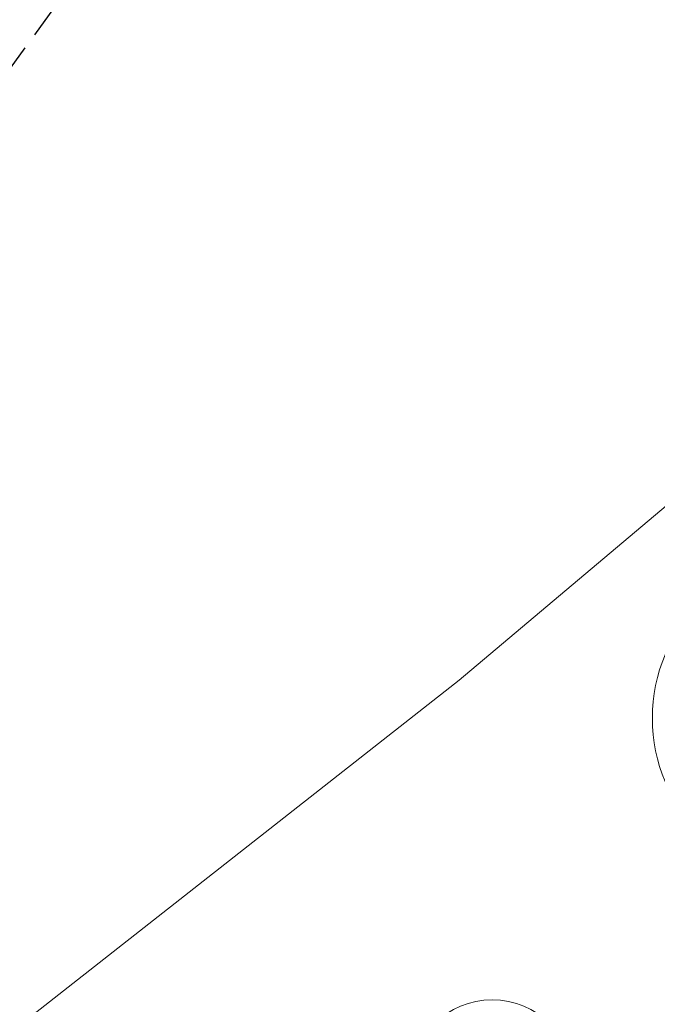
# Model space of a CAD drawing. Header units: metres. Extents: x 6540907 to 6541833, y 5893434 to 5894895.
# Tile 75 of 256: x 6540948 to 6540960, y 5894145 to 5894163. Entities that reach past the tile are written whole.
import ezdxf

# ---------------------------------------------------------------- set-up
doc = ezdxf.new("R2010")
doc.units = ezdxf.units.M
doc.header["$MEASUREMENT"] = 0
doc.linetypes.add('2', pattern=[0.9, 0.6, -0.3])
for name, color, linetype, lineweight in [('woda stojąca', 251, 'CONTINUOUS', 9), ('z_i_drzewa_liściste_korony', 66, 'CONTINUOUS', 20), ('Zakres', 252, 'CONTINUOUS', 15)]:
    doc.layers.add(name, color=color, linetype=linetype, lineweight=lineweight)

msp = doc.modelspace()

# ---------------------------------------------------------------- linework, layer by layer
at = {"layer": 'woda stojąca', "linetype": 'Continuous', "lineweight": 18, "flags": 128}
msp.add_lwpolyline([(6540907.06, 5894107.925), (6540908.8, 5894109.748), (6540915.93, 5894116.298), (6540921.96, 5894121.128), (6540933.44, 5894133.998), (6540944.84, 5894142.188), (6540956.32, 5894151.188), (6540968.69, 5894161.598), (6540976.33, 5894167.588), (6540989.91, 5894183.128), (6540994.84, 5894190.958), (6541002.18, 5894205.438), (6541014.56, 5894211.938), (6541020.38, 5894215.608), (6541022.69, 5894220.518), (6541025.77, 5894221.548), (6541033.93, 5894226.228), (6541046.31, 5894234.428), (6541063.19, 5894246.088), (6541068.21, 5894250.668)], dxfattribs=at)
at = {"layer": 'z_i_drzewa_liściste_korony', "linetype": 'Continuous'}
for centre, radius in [((6540962.891, 5894150.485), 3), ((6540956.931, 5894143.785), 1.5)]:
    msp.add_circle(centre, radius, dxfattribs=at)
at = {"layer": 'Zakres', "linetype": '2', "lineweight": 25, "flags": 128}
msp.add_lwpolyline([(6541682.61, 5894095.007), (6541557.28, 5894200.188), (6541380.44, 5894273.688), (6541307.38, 5894262.598), (6541211.66, 5894300.638), (6541170.76, 5894305.568), (6541137.92, 5894291.268), (6541058.11, 5894283.298), (6540997.5, 5894230.068), (6540930.81, 5894138.998)], dxfattribs=at)

doc.saveas('drawing.dxf')
